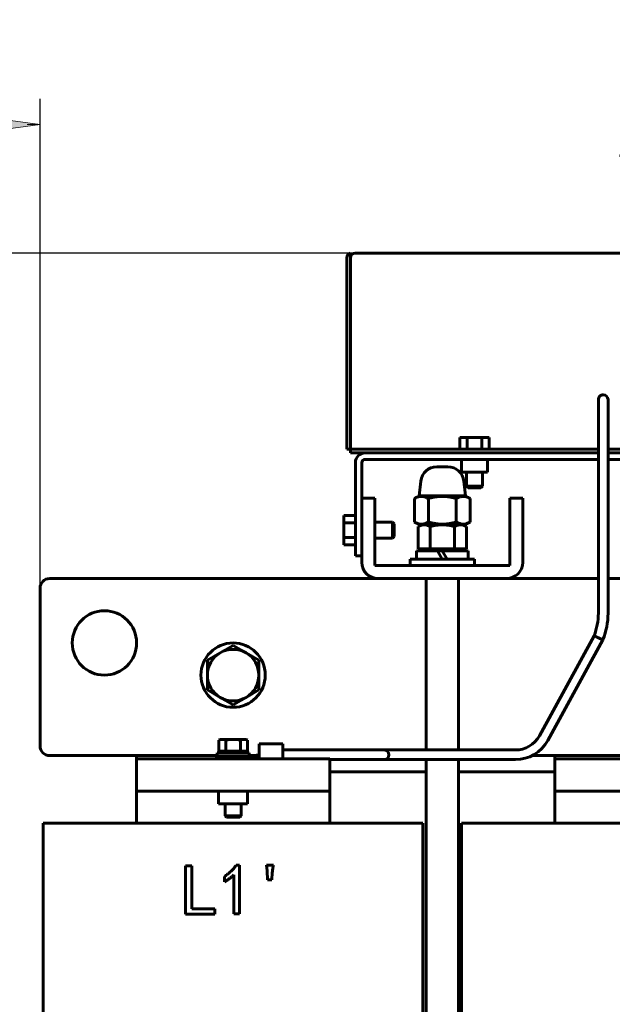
# Model space of a CAD drawing. Header units: millimetres. Extents: x 0 to 297, y 0 to 420.
# Tile 4 of 7: x 62 to 108, y 170 to 246. Entities that reach past the tile are written whole.
import ezdxf

# ---------------------------------------------------------------- set-up
doc = ezdxf.new("R2010")
doc.units = ezdxf.units.MM
doc.linetypes.add('K5LT_BASIC', pattern=[0])
doc.linetypes.add('K5LT_THIN', pattern=[0])
doc.layers.add('Системный слой', color=7, linetype='Continuous')
doc.styles.add('KDIMTEXTSTYLE', font='GOST_AU.SHX', dxfattribs={"width": 0.96, "oblique": 15, "height": 5})
doc.dimstyles.new('KDIMSTYLE (0.25)', dxfattribs={"dimtxt": 5, "dimasz": 1, "dimexe": 2, "dimexo": 0, "dimgap": 1, "dimtad": 1, "dimlfac": 4, "dimtxsty": 'KDIMTEXTSTYLE', "dimsah": 1, "dimcen": 0, "dimdle": 1, "dimadec": 0, "dimazin": 0, "dimtfac": 0.667, "dimtmove": 0, "dimatfit": 3, "dimfxl": 1, "dimtvp": 1, "dimtolj": 1, "dimtzin": 0, "dimarcsym": 0})

# ---------------------------------------------------------------- blocks, each defined once
blk = doc.blocks.new('U2')
at = {"layer": 'Системный слой', "color": 150, "linetype": 'K5LT_BASIC', "lineweight": 60, "true_color": 0x0080ff}
for p, q in [((106.763, 212.418), (88.763, 212.418)), ((110.513, 212.418), (107.513, 212.418)), ((114.27, 212.418), (111.263, 212.418)), ((133.013, 212.418), (115.02, 212.418))]:
    blk.add_line(p, q, dxfattribs=at)
blk = doc.blocks.new('U3')
at = {"layer": 'Системный слой', "color": 150, "linetype": 'K5LT_BASIC', "lineweight": 60, "true_color": 0x0080ff}
for p, q in [((106.763, 212.718), (88.763, 212.718)), ((110.513, 212.718), (107.513, 212.718)), ((114.27, 212.718), (111.263, 212.718)), ((133.013, 212.718), (115.02, 212.718))]:
    blk.add_line(p, q, dxfattribs=at)
blk = doc.blocks.new('U4')
at = {"layer": 'Системный слой', "color": 150, "linetype": 'K5LT_BASIC', "lineweight": 60, "true_color": 0x0080ff}
for p, q in [((97.138, 209.718), (96.638, 209.718)), ((97.638, 209.718), (97.138, 209.718))]:
    blk.add_line(p, q, dxfattribs=at)
blk = doc.blocks.new('U5')
at = {"layer": 'Системный слой', "color": 150, "linetype": 'K5LT_BASIC', "lineweight": 60, "true_color": 0x0080ff}
for p, q in [((96.513, 209.843), (97.138, 209.843)), ((97.138, 209.843), (97.763, 209.843))]:
    blk.add_line(p, q, dxfattribs=at)
blk = doc.blocks.new('U6')
at = {"layer": 'Системный слой', "color": 150, "linetype": 'K5LT_BASIC', "lineweight": 60, "true_color": 0x0080ff}
for p, q in [((89.638, 202.668), (64.138, 202.668)), ((106.763, 202.668), (99.638, 202.668)), ((110.513, 202.668), (107.513, 202.668)), ((114.27, 202.668), (111.263, 202.668)), ((122.138, 202.668), (115.02, 202.668)), ((157.638, 202.668), (132.138, 202.668))]:
    blk.add_line(p, q, dxfattribs=at)
blk = doc.blocks.new('U7')
at = {"layer": 'Системный слой', "color": 150, "linetype": 'K5LT_BASIC', "lineweight": 60, "true_color": 0x0080ff}
for p, q in [((64.138, 188.918), (77.138, 188.918)), ((79.638, 188.918), (79.962, 188.918)), ((101.617, 188.918), (109.638, 188.918)), ((112.138, 188.918), (112.462, 188.918)), ((121.899, 188.918), (125.066, 188.918)), ((141.814, 188.918), (142.763, 188.918)), ((144.013, 188.918), (157.638, 188.918))]:
    blk.add_line(p, q, dxfattribs=at)
blk = doc.blocks.new('U11')
at = {"layer": 'Системный слой', "color": 150, "linetype": 'K5LT_BASIC', "lineweight": 60, "true_color": 0x0080ff}
for p, q in [((95.888, 189.355), (95.888, 202.668)), ((95.888, 101.418), (95.888, 188.605))]:
    blk.add_line(p, q, dxfattribs=at)
blk = doc.blocks.new('U12')
at = {"layer": 'Системный слой', "color": 150, "linetype": 'K5LT_BASIC', "lineweight": 60, "true_color": 0x0080ff}
for p, q in [((93.388, 189.355), (93.388, 202.668)), ((93.388, 101.418), (93.388, 188.605))]:
    blk.add_line(p, q, dxfattribs=at)
blk = doc.blocks.new('U18')
at = {"layer": 'Системный слой', "color": 150, "linetype": 'K5LT_BASIC', "lineweight": 60, "true_color": 0x0080ff}
for p, q in [((94.263, 204.818), (92.626, 204.818)), ((96.651, 204.818), (94.638, 204.818))]:
    blk.add_line(p, q, dxfattribs=at)
blk = doc.blocks.new('U22')
at = {"layer": 'Системный слой', "color": 150, "linetype": 'K5LT_BASIC', "lineweight": 60, "true_color": 0x0080ff}
for p, q in [((90.888, 206.918), (90.888, 206.418)), ((90.888, 206.418), (90.888, 205.918))]:
    blk.add_line(p, q, dxfattribs=at)
blk = doc.blocks.new('U23')
at = {"layer": 'Системный слой', "color": 150, "linetype": 'K5LT_BASIC', "lineweight": 60, "true_color": 0x0080ff}
for p, q in [((90.763, 206.418), (90.763, 207.043)), ((90.763, 205.793), (90.763, 206.418))]:
    blk.add_line(p, q, dxfattribs=at)
blk = doc.blocks.new('U24')
at = {"layer": 'Системный слой', "color": 150, "linetype": 'K5LT_BASIC', "lineweight": 60, "true_color": 0x0080ff}
for p, q in [((92.841, 206.843), (94.638, 206.843)), ((94.638, 206.843), (96.435, 206.843))]:
    blk.add_line(p, q, dxfattribs=at)
blk = doc.blocks.new('U26')
at = {"layer": 'Системный слой', "color": 150, "linetype": 'K5LT_BASIC', "lineweight": 60, "true_color": 0x0080ff}
for p, q in [((97.138, 210.918), (96.138, 210.918)), ((98.138, 210.918), (97.138, 210.918))]:
    blk.add_line(p, q, dxfattribs=at)
blk = doc.blocks.new('U28')
at = {"layer": 'Системный слой', "color": 150, "linetype": 'K5LT_BASIC', "lineweight": 60, "true_color": 0x0080ff}
for p, q in [((88.638, 211.918), (106.763, 211.918)), ((107.513, 211.918), (110.513, 211.918)), ((111.263, 211.918), (114.27, 211.918)), ((115.02, 211.918), (133.138, 211.918))]:
    blk.add_line(p, q, dxfattribs=at)
blk = doc.blocks.new('U32')
at = {"layer": 'Системный слой', "color": 150, "linetype": 'K5LT_BASIC', "lineweight": 60, "true_color": 0x0080ff}
for p, q in [((82.253, 189.623), (82.251, 189.493)), ((82.253, 189.582), (82.253, 189.623)), ((82.254, 189.355), (82.253, 189.582)), ((82.251, 189.493), (82.251, 189.355))]:
    blk.add_line(p, q, dxfattribs=at)
blk = doc.blocks.new('U33')
at = {"layer": 'Системный слой', "color": 150, "linetype": 'K5LT_BASIC', "lineweight": 60, "true_color": 0x0080ff}
for p, q in [((80.405, 188.771), (80.405, 188.842)), ((80.406, 188.713), (80.405, 188.771)), ((80.406, 188.668), (80.406, 188.713))]:
    blk.add_line(p, q, dxfattribs=at)
blk = doc.blocks.new('U34')
at = {"layer": 'Системный слой', "color": 150, "linetype": 'K5LT_BASIC', "lineweight": 60, "true_color": 0x0080ff}
for p, q in [((82.25, 189.458), (82.252, 189.791)), ((82.252, 189.791), (82.253, 189.84)), ((82.253, 189.84), (82.255, 189.647)), ((82.255, 189.647), (82.255, 189.355)), ((82.25, 188.993), (82.25, 189.458)), ((82.252, 188.668), (82.25, 188.993))]:
    blk.add_line(p, q, dxfattribs=at)
blk = doc.blocks.new('U35')
at = {"layer": 'Системный слой', "color": 150, "linetype": 'K5LT_BASIC', "lineweight": 60, "true_color": 0x0080ff}
for p, q in [((77.763, 188.879), (77.763, 188.842)), ((77.763, 185.168), (77.763, 184.248))]:
    blk.add_line(p, q, dxfattribs=at)
blk = doc.blocks.new('U36')
at = {"layer": 'Системный слой', "color": 150, "linetype": 'K5LT_BASIC', "lineweight": 60, "true_color": 0x0080ff}
for p, q in [((79.013, 188.879), (79.013, 188.842)), ((79.013, 185.168), (79.013, 184.248))]:
    blk.add_line(p, q, dxfattribs=at)
blk = doc.blocks.new('U49')
at = {"layer": 'Системный слой', "color": 150, "linetype": 'K5LT_BASIC', "lineweight": 60, "true_color": 0x0080ff}
for p, q in [((77.138, 189.14), (78.388, 189.14)), ((78.388, 189.14), (79.638, 189.14))]:
    blk.add_line(p, q, dxfattribs=at)
blk = doc.blocks.new('U50')
at = {"layer": 'Системный слой', "color": 150, "linetype": 'K5LT_BASIC', "lineweight": 60, "true_color": 0x0080ff}
for p, q in [((77.138, 188.879), (78.388, 188.879)), ((78.388, 188.879), (79.638, 188.879))]:
    blk.add_line(p, q, dxfattribs=at)
blk = doc.blocks.new('U54')
at = {"layer": 'Системный слой', "color": 150, "linetype": 'K5LT_BASIC', "lineweight": 60, "true_color": 0x0080ff}
for p, q in [((93.388, 187.668), (85.888, 187.668)), ((103.388, 187.668), (95.888, 187.668))]:
    blk.add_line(p, q, dxfattribs=at)
blk = doc.blocks.new('KDIMARROW_01')
at = {"layer": 'Системный слой'}
blk.add_hatch(color=0, dxfattribs=at).paths.add_polyline_path([(-5, -0.658), (0, 0), (-5, 0.658), (-4.5, 0)])
at = {"layer": 'Системный слой', "color": 0, "linetype": 'K5LT_THIN', "lineweight": 18}
for p, q in [((-4.5, 0), (-5, 0.658)), ((-5, 0.658), (0, 0)), ((0, 0), (-5, -0.658)), ((-5, -0.658), (-4.5, 0)), ((0, 0), (-1, 0))]:
    blk.add_line(p, q, dxfattribs=at)

msp = doc.modelspace()

# ---------------------------------------------------------------- linework, layer by layer
at = {"layer": 'Системный слой', "color": 150, "linetype": 'K5LT_BASIC', "lineweight": 60, "true_color": 0x0080ff}
for p, q in [((87.5132, 212.9683), (87.5132, 227.9183)), ((87.8632, 227.9183), (133.9132, 227.9183)), ((87.2132, 212.9683), (87.2132, 227.5719)), ((106.7632, 211.558), (106.7632, 216.558)), ((107.5132, 211.558), (107.5132, 216.558)), ((95.9951, 213.6183), (96.5666, 213.6183)), ((95.9951, 213.6183), (95.9951, 212.7183)), ((96.5666, 213.6183), (97.7098, 213.6183)), ((96.5666, 213.6183), (96.5666, 212.7183)), ((97.7098, 213.6183), (97.7098, 212.7183)), ((97.7098, 213.6183), (98.2814, 213.6183)), ((98.2814, 213.6183), (98.2814, 212.7183)), ((87.2132, 212.7183), (87.2132, 212.9683)), ((87.5132, 212.7183), (87.2132, 212.7183)), ((87.5132, 212.9683), (87.5132, 212.7183)), ((87.5132, 212.7183), (87.5132, 212.8183)), ((87.5132, 212.7183), (88.7632, 212.7183)), ((87.5132, 212.4183), (87.5132, 212.7183)), ((88.7632, 212.4183), (87.5132, 212.4183)), ((96.1382, 210.9183), (96.1382, 211.9183)), ((98.1382, 210.9183), (98.1382, 211.9183)), ((87.8882, 211.6683), (87.8882, 204.4183)), ((88.3882, 208.9183), (88.3882, 211.6683)), ((95.0699, 211.3433), (94.2065, 211.3433)), ((95.0699, 211.3433), (94.2065, 211.3433)), ((106.7632, 199.9668), (106.7632, 211.558)), ((107.5132, 199.9668), (107.5132, 211.558)), ((92.9642, 210.2313), (92.8377, 209.0933)), ((96.3123, 210.2313), (96.4387, 209.0933)), ((96.5132, 209.8433), (96.5132, 210.9183)), ((97.7632, 209.8433), (97.7632, 210.9183)), ((96.6382, 209.7183), (96.5132, 209.8433)), ((97.6382, 209.7183), (97.7632, 209.8433)), ((88.3882, 208.9183), (89.3882, 208.9183)), ((88.3882, 207.6683), (88.3882, 208.9183)), ((89.3882, 208.9183), (89.3882, 207.6683)), ((92.8413, 209.0933), (92.4732, 208.8807)), ((92.4732, 207.0559), (92.4732, 208.8807)), ((92.8377, 209.0933), (96.4387, 209.0933)), ((93.5557, 208.8807), (93.5557, 207.0559)), ((95.7208, 208.8807), (95.7208, 207.0559)), ((96.4351, 209.0933), (96.8033, 208.8807)), ((96.8033, 208.8807), (96.8033, 207.0559)), ((99.8882, 207.6683), (99.8882, 208.9183)), ((99.8882, 208.9183), (100.8882, 208.9183)), ((100.8882, 208.9183), (100.8882, 207.6683)), ((86.9882, 207.5614), (87.8882, 207.5614)), ((86.9882, 206.9899), (86.9882, 207.5614)), ((88.3882, 203.9183), (88.3882, 207.6683)), ((89.3882, 207.6683), (89.3882, 203.6683)), ((99.8882, 203.6683), (99.8882, 207.6683)), ((100.8882, 207.6683), (100.8882, 203.9183)), ((86.9882, 206.9899), (87.8882, 206.9899)), ((86.9882, 205.8467), (86.9882, 206.9899)), ((90.7632, 207.0433), (89.3882, 207.0433)), ((90.8882, 206.9183), (90.7632, 207.0433)), ((92.8413, 206.8433), (92.4732, 207.0559)), ((93.0132, 206.8433), (92.7618, 206.6982)), ((92.7618, 206.6982), (92.7618, 204.9683)), ((93.7, 206.6982), (93.7, 204.9683)), ((95.5764, 206.6982), (95.5764, 204.9683)), ((96.2632, 206.8433), (96.5146, 206.6982)), ((96.4351, 206.8433), (96.8033, 207.0559)), ((96.5146, 206.6982), (96.5146, 204.9683)), ((86.9882, 205.2751), (86.9882, 205.8467)), ((86.9882, 205.8467), (87.8882, 205.8467)), ((90.7632, 205.7933), (89.3882, 205.7933)), ((90.8882, 205.9183), (90.7632, 205.7933)), ((86.9882, 205.2751), (87.8882, 205.2751)), ((93.7, 204.9683), (92.7618, 204.9683)), ((93.1845, 204.8183), (93.1845, 204.9683)), ((95.5764, 204.9683), (93.7, 204.9683)), ((96.5146, 204.9683), (95.5764, 204.9683)), ((96.092, 204.8183), (96.092, 204.9683)), ((87.8882, 204.4183), (88.3882, 204.4183)), ((92.1382, 204.1683), (92.1382, 203.6683)), ((97.1382, 204.1683), (92.1382, 204.1683)), ((92.6257, 204.8183), (92.6257, 204.1683)), ((94.6382, 204.1683), (94.2629, 204.8183)), ((94.6382, 204.8183), (94.2629, 204.8183)), ((94.6382, 204.8183), (95.0135, 204.1683)), ((96.6507, 204.8183), (96.6507, 204.1683)), ((97.1382, 204.1683), (97.1382, 203.6683)), ((89.3882, 203.6683), (99.8882, 203.6683)), ((99.6382, 202.6683), (89.6382, 202.6683)), ((63.3882, 201.9183), (63.3882, 189.6683)), ((102.1772, 190.461), (106.4244, 198.2292)), ((106.7636, 198.0679), (107.1026, 197.9062)), ((78.3882, 197.4777), (77.3882, 196.9003)), ((79.3882, 196.9003), (78.3882, 197.4777)), ((102.8352, 190.1012), (107.1026, 197.9062)), ((107.1105, 197.9254), (107.1026, 197.9062)), ((77.3882, 196.9003), (76.3882, 196.323)), ((80.3882, 196.323), (79.3882, 196.9003)), ((76.3882, 196.323), (76.3882, 195.1683)), ((80.3882, 195.1683), (80.3882, 196.323)), ((76.3882, 195.1683), (76.3882, 194.0136)), ((80.3882, 194.0136), (80.3882, 195.1683)), ((76.3882, 194.0136), (77.3882, 193.4362)), ((77.3882, 193.4362), (78.3882, 192.8589)), ((78.3882, 192.8589), (79.3882, 193.4362)), ((79.3882, 193.4362), (80.3882, 194.0136)), ((77.4157, 190.1773), (77.2653, 190.1226)), ((77.2653, 190.1226), (77.2653, 189.2648)), ((77.546, 190.1773), (77.4157, 190.1773)), ((78.3882, 190.1773), (77.546, 190.1773)), ((77.8267, 190.1226), (77.8267, 189.2648)), ((79.2304, 190.1773), (78.3882, 190.1773)), ((78.9497, 189.2648), (78.9497, 190.1226)), ((79.3607, 190.1773), (79.2304, 190.1773)), ((79.3607, 190.1773), (79.5112, 190.1226)), ((79.5112, 189.2648), (79.5112, 190.1226)), ((82.2525, 189.8403), (80.4072, 189.8403)), ((80.4074, 189.8403), (82.2528, 189.8403)), ((82.2525, 189.8403), (82.2525, 189.6229)), ((82.2525, 189.6229), (82.2528, 189.6229)), ((82.2528, 189.6229), (82.2528, 189.8403)), ((70.8882, 188.9183), (70.8882, 188.6683)), ((79.3252, 188.842), (77.0856, 188.842)), ((77.0856, 188.6683), (77.0856, 188.842)), ((77.1382, 188.8794), (77.1382, 189.1398)), ((77.2653, 189.2648), (77.546, 189.2648)), ((77.5282, 189.1398), (77.4157, 189.2648)), ((77.546, 189.2648), (77.8267, 189.2648)), ((77.8267, 189.2648), (78.3882, 189.2648)), ((78.3882, 189.2648), (78.9497, 189.2648)), ((78.9497, 189.2648), (79.2304, 189.2648)), ((79.2304, 189.2648), (79.5112, 189.2648)), ((79.2482, 189.1398), (79.3607, 189.2648)), ((79.3252, 188.842), (79.4267, 188.842)), ((79.5996, 188.8666), (79.6013, 188.8669)), ((80.4047, 188.9814), (79.6013, 188.8669)), ((79.6382, 188.8794), (79.6382, 189.1398)), ((82.2509, 189.3554), (87.6211, 189.3554)), ((87.6211, 189.3554), (90.1211, 189.3554)), ((90.1211, 189.3554), (92.6211, 189.3554)), ((92.6211, 189.3554), (100.3127, 189.3554)), ((103.3882, 188.9183), (103.3882, 188.6683)), ((70.8882, 188.6683), (85.8882, 188.6683)), ((70.8882, 186.1683), (70.8882, 188.6683)), ((79.0132, 188.6683), (79.221, 188.6683)), ((79.2719, 188.6683), (79.4264, 188.6683)), ((85.8882, 186.1683), (85.8882, 188.6683)), ((85.8882, 188.6054), (87.6211, 188.6054)), ((87.6211, 188.6054), (90.1211, 188.6054)), ((90.1211, 188.6054), (92.6211, 188.6054)), ((92.6211, 188.6054), (100.3127, 188.6054)), ((103.3882, 188.6683), (118.3882, 188.6683)), ((103.3882, 186.1683), (103.3882, 188.6683)), ((70.8882, 186.1683), (85.8882, 186.1683)), ((70.8882, 185.6683), (70.8882, 186.1683)), ((77.2632, 185.1683), (77.2632, 186.1683)), ((79.5132, 185.1683), (79.5132, 186.1683)), ((85.8882, 185.6683), (85.8882, 186.1683)), ((103.3882, 186.1683), (118.3882, 186.1683)), ((103.3882, 185.6683), (103.3882, 186.1683)), ((70.8882, 183.6683), (70.8882, 185.6683)), ((79.5132, 185.1683), (77.2632, 185.1683)), ((85.8882, 183.6683), (85.8882, 185.6683)), ((103.3882, 183.6683), (103.3882, 185.6683)), ((77.8715, 184.1394), (77.7632, 184.2477)), ((77.7632, 184.2477), (79.0132, 184.2477)), ((78.905, 184.1394), (79.0132, 184.2477)), ((63.6382, 183.6683), (63.6382, 118.6683)), ((63.6382, 183.6683), (68.6382, 183.6683)), ((68.6382, 183.6683), (88.1382, 183.6683)), ((77.8715, 184.1394), (78.905, 184.1394)), ((88.1382, 183.6683), (93.1382, 183.6683)), ((93.1382, 183.6683), (93.1382, 118.6683)), ((96.1382, 183.6683), (96.1382, 118.6683)), ((96.1382, 183.6683), (101.1382, 183.6683)), ((101.1382, 183.6683), (120.6382, 183.6683)), ((78.6233, 180.4107), (78.8865, 180.4107)), ((78.8865, 180.4107), (78.8865, 176.6388)), ((81.0356, 179.9721), (80.9918, 180.4107)), ((80.9918, 180.4107), (81.5181, 180.4107)), ((74.676, 176.6169), (74.676, 180.3669)), ((74.676, 180.3669), (75.1803, 180.3669)), ((75.1803, 180.3669), (75.1803, 177.0335)), ((78.4479, 176.6388), (78.4479, 179.6651)), ((81.0575, 179.2704), (81.0356, 179.9721)), ((81.4303, 179.8405), (81.3865, 179.2704)), ((77.7242, 179.1169), (77.7242, 179.5335)), ((81.3865, 179.2704), (81.0575, 179.2704)), ((76.9567, 176.6169), (74.676, 176.6169)), ((75.1803, 177.0335), (76.9567, 177.0335)), ((76.9567, 177.0335), (76.9567, 176.6169)), ((78.8865, 176.6388), (78.4479, 176.6388))]:
    msp.add_line(p, q, dxfattribs=at)
for centre in [(68.3882, 197.6683), (78.3882, 195.1683)]:
    msp.add_circle(centre, 2.5, dxfattribs=at)
for centre, radius, start, end in [((87.5632, 227.5719), 0.35, 98.213211, 180), ((87.8632, 227.5683), 0.35, 90, 180), ((107.1382, 216.558), 0.375, 90, 180.001446), ((107.1382, 216.558), 0.375, 0, 90), ((88.6382, 211.6683), 0.75, 90, 180), ((88.6382, 211.6683), 0.25, 90, 180), ((94.2065, 210.0933), 1.25, 89.998247, 173.659808), ((95.0699, 210.0933), 1.25, 6.340192, 90.001753), ((89.6382, 203.9183), 1.25, 180, 270), ((99.6382, 203.9183), 1.25, 270, 0), ((64.1382, 201.9183), 0.75, 90, 180), ((102.1382, 199.9668), 4.625, 337.931385, 360), ((102.1382, 199.9668), 5.375, 337.678846, 360), ((78.3882, 195.1683), 2, 120, 180), ((78.3882, 195.1683), 2, 60, 120), ((78.3882, 195.1683), 2, 0, 60), ((78.3882, 195.1683), 2, 180, 240), ((78.3882, 195.1683), 2, 300, 0), ((78.3882, 195.1683), 2, 240, 300), ((100.3127, 191.4804), 2.125, 270, 331.332634), ((64.1382, 189.6683), 0.75, 180, 270), ((100.3127, 191.4804), 2.875, 270, 331.332634), ((90.1211, 188.9804), 0.375, 270, 90)]:
    msp.add_arc(centre, radius, start, end, dxfattribs=at)
msp.add_ellipse((80.4073, 189.2328), major_axis=(0, 0.6079), ratio=0.004678, start_param=0.0357219, end_param=1.5707963, dxfattribs=at)
for points, knots in [([(92.4732, 208.8807), (92.5377, 208.918), (92.6256, 208.962), (92.7378, 209.0029), (92.8081, 209.0233), (92.8802, 209.0382), (92.9539, 209.0471), (93.0283, 209.0492), (93.102, 209.0446), (93.1738, 209.0336), (93.2428, 209.0174), (93.33, 208.9902), (93.4345, 208.9468), (93.516, 208.9037), (93.5557, 208.8807)], [0, 0, 0, 0, 2.7560149, 3.7063761, 4.6759695, 5.6700035, 6.6812568, 7.7046424, 8.7188714, 9.7019759, 10.6472201, 11.5539335, 13.3028004, 15, 15, 15, 15]), ([(93.5557, 208.8807), (93.5745, 208.8862), (93.6126, 208.8969), (93.6703, 208.9126), (93.7278, 208.9274), (93.8045, 208.9463), (93.9007, 208.968), (94.0479, 208.997), (94.1746, 209.0165), (94.2804, 209.0288), (94.3336, 209.0341), (94.3868, 209.0386), (94.4401, 209.0423), (94.4935, 209.0451), (94.5651, 209.0477), (94.637, 209.0485), (94.7084, 209.0476), (94.7803, 209.0454), (94.8495, 209.0416), (94.9155, 209.0365), (94.9755, 209.031), (95.0506, 209.0227), (95.1403, 209.0104), (95.2294, 208.996), (95.3184, 208.9795), (95.4037, 208.9617), (95.4857, 208.943), (95.5643, 208.9236), (95.6294, 208.9064), (95.6817, 208.8919), (95.7077, 208.8845), (95.7208, 208.8807)], [0, 0, 0, 0, 0.0002359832, 0.0004719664, 0.0007079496, 0.0009439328, 0.0014158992, 0.0018878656, 0.0027406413, 0.0029538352, 0.0031670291, 0.003380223, 0.0035934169, 0.0038067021, 0.0040199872, 0.0044465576, 0.0046598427, 0.0048731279, 0.0052996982, 0.0054797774, 0.0056598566, 0.006020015, 0.0063801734, 0.0067403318, 0.0071004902, 0.0074606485, 0.007782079, 0.0081035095, 0.00842494, 0.0085856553, 0.0087463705, 0.0087463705, 0.0087463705, 0.0087463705]), ([(95.7208, 208.8807), (95.7853, 208.918), (95.8732, 208.962), (95.9854, 209.0029), (96.0557, 209.0233), (96.1278, 209.0382), (96.2015, 209.0471), (96.2758, 209.0492), (96.3496, 209.0446), (96.4214, 209.0336), (96.4904, 209.0174), (96.5776, 208.9902), (96.6821, 208.9468), (96.7635, 208.9037), (96.8033, 208.8807)], [0, 0, 0, 0, 2.7560149, 3.7063761, 4.6759695, 5.6700035, 6.6812568, 7.7046424, 8.7188713, 9.7019758, 10.6472201, 11.5539334, 13.3028004, 15, 15, 15, 15]), ([(92.4732, 207.0559), (92.5377, 207.0186), (92.6256, 206.9746), (92.7378, 206.9337), (92.8081, 206.9133), (92.8802, 206.8984), (92.9539, 206.8895), (93.0283, 206.8874), (93.102, 206.892), (93.1738, 206.9029), (93.2428, 206.9192), (93.33, 206.9464), (93.4345, 206.9897), (93.516, 207.0329), (93.5557, 207.0559)], [0, 0, 0, 0, 2.7560149, 3.7063761, 4.6759694, 5.6700035, 6.6812568, 7.7046424, 8.7188713, 9.7019758, 10.64722, 11.5539334, 13.3028004, 15, 15, 15, 15]), ([(93.2309, 206.8433), (93.1911, 206.8433), (93.1511, 206.8399), (93.072, 206.8266), (93.0327, 206.8168), (92.9156, 206.7788), (92.8384, 206.7423), (92.7618, 206.6982)], [0.0037974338, 0.0037974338, 0.0037974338, 0.0037974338, 0.004743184, 0.004743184, 0.0056889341, 0.0056889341, 0.0075804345, 0.0075804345, 0.0075804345, 0.0075804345]), ([(93.7, 206.6982), (93.6233, 206.7425), (93.546, 206.779), (93.3898, 206.8295), (93.3108, 206.8433), (93.2309, 206.8433)], [0.0000002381, 0.0000002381, 0.0000002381, 0.0000002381, 0.0018988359, 0.0018988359, 0.0037974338, 0.0037974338, 0.0037974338, 0.0037974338]), ([(93.5557, 207.0559), (93.5745, 207.0504), (93.6126, 207.0396), (93.6703, 207.024), (93.7278, 207.0091), (93.8046, 206.9903), (93.9007, 206.9686), (94.0036, 206.9483), (94.0935, 206.9329), (94.1707, 206.9213), (94.2479, 206.9113), (94.3254, 206.9031), (94.4033, 206.8966), (94.4812, 206.8919), (94.5592, 206.889), (94.6117, 206.8884), (94.6382, 206.8884)], [0, 0, 0, 0, 0.0002359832, 0.0004719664, 0.0007079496, 0.0009439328, 0.0014158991, 0.0018878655, 0.0021995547, 0.0025112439, 0.0028229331, 0.0031346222, 0.0034463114, 0.0037580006, 0.0040696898, 0.004381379, 0.004381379, 0.004381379, 0.004381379]), ([(94.6382, 206.8433), (94.4797, 206.8433), (94.3222, 206.8297), (94.0089, 206.7791), (93.8526, 206.7422), (93.7, 206.6982)], [0.0065399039, 0.0065399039, 0.0065399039, 0.0065399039, 0.0084332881, 0.0084332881, 0.0103266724, 0.0103266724, 0.0103266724, 0.0103266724]), ([(94.6382, 206.8884), (94.7301, 206.8884), (94.8224, 206.8924), (95.0049, 206.9077), (95.0956, 206.919), (95.366, 206.9628), (95.5441, 207.0049), (95.7208, 207.0559)], [0.004381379, 0.004381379, 0.004381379, 0.004381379, 0.0054726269, 0.0054726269, 0.0065638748, 0.0065638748, 0.0087463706, 0.0087463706, 0.0087463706, 0.0087463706]), ([(95.5764, 206.6982), (95.4247, 206.7419), (95.271, 206.7784), (94.9576, 206.8293), (94.7969, 206.8433), (94.6382, 206.8433)], [0.0027508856, 0.0027508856, 0.0027508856, 0.0027508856, 0.0046453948, 0.0046453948, 0.0065399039, 0.0065399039, 0.0065399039, 0.0065399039]), ([(96.0455, 206.8433), (96.0057, 206.8433), (95.9657, 206.8399), (95.8866, 206.8266), (95.8473, 206.8168), (95.7301, 206.7788), (95.653, 206.7423), (95.5764, 206.6982)], [0.0037974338, 0.0037974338, 0.0037974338, 0.0037974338, 0.004743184, 0.004743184, 0.0056889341, 0.0056889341, 0.0075804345, 0.0075804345, 0.0075804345, 0.0075804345]), ([(95.7208, 207.0559), (95.8091, 207.0048), (95.8982, 206.9628), (96.0781, 206.9045), (96.1689, 206.8885), (96.307, 206.8883), (96.3532, 206.8923), (96.4447, 206.9075), (96.4901, 206.9188), (96.6256, 206.9626), (96.7148, 207.0048), (96.8033, 207.0559)], [0, 0, 0, 0, 0.0021865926, 0.0021865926, 0.0043731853, 0.0043731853, 0.0054664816, 0.0054664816, 0.0065597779, 0.0065597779, 0.0087463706, 0.0087463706, 0.0087463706, 0.0087463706]), ([(96.5146, 206.6982), (96.4674, 206.7254), (96.3912, 206.7645), (96.2851, 206.805), (96.2064, 206.8263), (96.1265, 206.84), (96.076, 206.8433), (96.0455, 206.8433)], [0, 0, 0, 0, 2.4588754, 3.9533407, 5.4591781, 6.4714505, 8, 8, 8, 8]), ([(106.4244, 198.2292), (106.4244, 198.2291), (106.428, 198.2274), (106.4425, 198.2205), (106.4632, 198.2107), (106.4899, 198.1981), (106.5227, 198.1825), (106.5611, 198.1643), (106.6037, 198.144), (106.6503, 198.1218), (106.6954, 198.1003), (106.7337, 198.0821), (106.755, 198.072), (106.7636, 198.0679)], [0, 0, 0, 0, 1.6443465, 3.0756114, 4.3558918, 5.6568511, 6.9961371, 8.3079991, 9.6476266, 10.9571669, 12.3193742, 13.3202503, 14, 14, 14, 14]), ([(77.2653, 190.1226), (77.308, 190.1381), (77.3739, 190.158), (77.4676, 190.1741), (77.5185, 190.1773), (77.546, 190.1773)], [0, 0, 0, 0, 2.7621394, 4.2499012, 6, 6, 6, 6]), ([(80.4051, 188.842), (80.333, 188.8291), (80.2608, 188.8162), (80.1165, 188.7905), (80.0444, 188.7777), (79.8821, 188.7488), (79.7919, 188.7328), (79.7017, 188.7169)], [0, 0, 0, 0, 0.0009216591, 0.0009216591, 0.0018433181, 0.0018433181, 0.0029948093, 0.0029948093, 0.0029948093, 0.0029948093]), ([(80.4044, 189.2328), (80.4044, 189.2071), (80.4044, 189.1814), (80.4045, 189.1307), (80.4045, 189.1052), (80.4046, 189.0559), (80.4046, 189.0314), (80.4047, 188.9842), (80.4047, 188.961), (80.4048, 188.9167), (80.4049, 188.8952), (80.405, 188.8636), (80.4051, 188.8526), (80.4051, 188.842)], [0, 0, 0, 0, 0.12826262, 0.12826262, 0.25420502, 0.25420502, 0.37888525, 0.37888525, 0.50330795, 0.50330795, 0.62845786, 0.62845786, 0.69813227, 0.69813227, 0.69813227, 0.69813227]), ([(77.7242, 179.5335), (77.7692, 179.5647), (77.8587, 179.6267), (77.9856, 179.7274), (78.1083, 179.83), (78.223, 179.9387), (78.3335, 180.0496), (78.4361, 180.166), (78.5337, 180.2856), (78.5934, 180.369), (78.6233, 180.4107)], [0, 0, 0, 0, 0.1300658, 0.2583133, 0.3846949, 0.5098007, 0.6334788, 0.7564596, 0.8780744, 1, 1, 1, 1]), ([(81.5181, 180.4107), (81.4982, 180.316), (81.4587, 180.1275), (81.4397, 179.9358), (81.4303, 179.8405)], [0, 0, 0, 0, 0.5027795, 1, 1, 1, 1]), ([(78.4479, 179.6651), (78.398, 179.6172), (78.2951, 179.5185), (78.122, 179.3813), (77.9313, 179.2453), (77.7946, 179.1605), (77.7242, 179.1169)], [0, 0, 0, 0, 0.2279817, 0.4698264, 0.7271404, 1, 1, 1, 1])]:
    msp.add_open_spline(points, degree=3, knots=knots, dxfattribs=at)
for points in [[(77.546, 190.1773), (77.6405, 190.1773), (77.7339, 190.1563), (77.8267, 190.1226)], [(77.8267, 190.1226), (78.0124, 190.1563), (78.1993, 190.1773), (78.3882, 190.1773)], [(78.3882, 190.1773), (78.5772, 190.1773), (78.764, 190.1563), (78.9497, 190.1226)], [(78.9497, 190.1226), (79.0425, 190.1563), (79.136, 190.1773), (79.2304, 190.1773)], [(79.2304, 190.1773), (79.3249, 190.1773), (79.4183, 190.1563), (79.5112, 190.1226)], [(79.4265, 188.842), (79.48, 188.85), (79.538, 188.8579), (79.5996, 188.8666)], [(79.6936, 188.7155), (79.5984, 188.6989), (79.5093, 188.685), (79.4264, 188.6683)], [(79.6936, 188.7155), (79.6046, 188.6997), (79.5156, 188.684), (79.4267, 188.6683)], [(79.7017, 188.7169), (79.699, 188.7164), (79.6963, 188.7159), (79.6936, 188.7155)]]:
    msp.add_open_spline(points, degree=3, dxfattribs=at)

# ---------------------------------------------------------------- block references
at = {"layer": 'Системный слой'}
for name in ['U3', 'U28', 'U2', 'U26', 'U5', 'U4', 'U23', 'U22', 'U24', 'U18', 'U6', 'U12', 'U11', 'U34', 'U32', 'U7', 'U49', 'U50', 'U35', 'U36', 'U33', 'U54']:
    msp.add_blockref(name, (0, 0), dxfattribs=at)

# ---------------------------------------------------------------- dimensions: what is measured, and where the dimension line sits
at = {"layer": 'Системный слой', "color": 7}
msp.add_linear_dim(base=(63.3882, 237.9183), p1=(158.3882, 201.9183), p2=(63.3882, 201.9183), location=(110.8882, 237.9183), text='\\H5.0;\\W0.965;\\Q15;\\H5.0;\\W0.965;\\Q15;\\Q15;Ш', dimstyle='KDIMSTYLE (0.25)', override={"dimexo": 0, "dimblk1": 'KDIMARROW_01', "dimblk2": 'KDIMARROW_01', "dimse1": 0, "dimse2": 0, "dimclrt": 7, "dimtolj": 1}, dxfattribs=at).render()
msp.add_linear_dim(base=(53.3882, 227.9183), p1=(132.3882, 93.1683), p2=(87.8632, 227.9183), angle=90, location=(53.3882, 160.5433), text='\\H5.0;\\W0.965;\\Q15;\\H5.0;\\W0.965;\\Q15;\\Q15;В', dimstyle='KDIMSTYLE (0.25)', override={"dimexo": 0, "dimblk1": 'KDIMARROW_01', "dimblk2": 'KDIMARROW_01', "dimse1": 0, "dimse2": 0, "dimclrt": 7, "dimtolj": 1}, dxfattribs=at).render()

doc.saveas('drawing.dxf')
